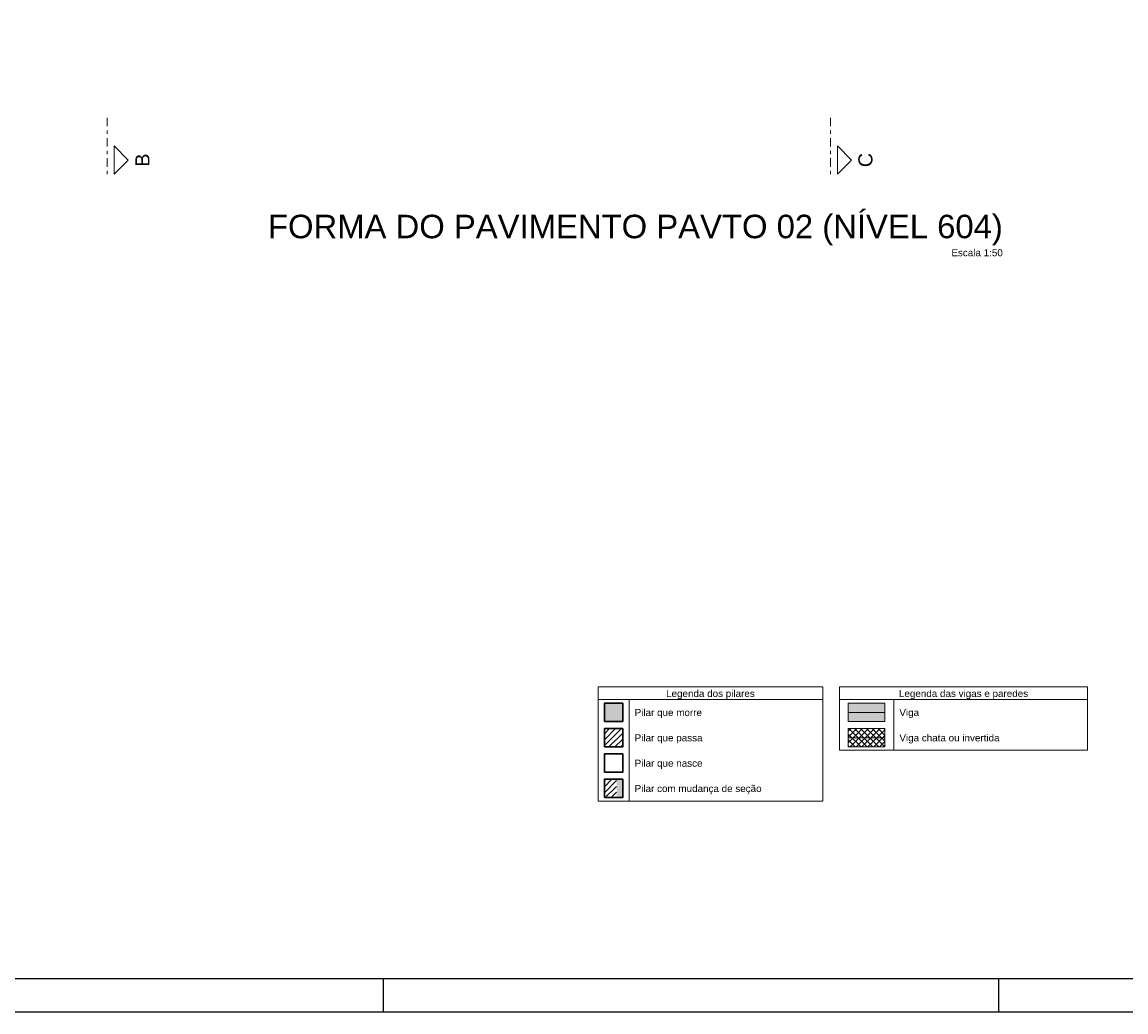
# Model space of a CAD drawing. Header units: millimetres. Extents: x 0 to 119, y 0 to 84.
# Tile 23 of 42: x 53 to 86, y 0 to 30. Entities that reach past the tile are written whole.
import ezdxf

# ---------------------------------------------------------------- set-up
doc = ezdxf.new("R2010")
doc.units = ezdxf.units.MM
doc.header["$MEASUREMENT"] = 0
doc.linetypes.add('DASHDOT', pattern=[2.54, 1.27, -0.635, 0, -0.635])
doc.linetypes.add('NULL', pattern=[0])
for name, color, linetype, lineweight in [('FO-Cortes', 9, 'DASHDOT', 5), ('FO-Eixos', 5, 'Continuous', 5), ('FO-Hachura pilar que morre', 106, 'Continuous', 5), ('FO-Hachura pilar que passa', 19, 'Continuous', 5), ('FO-Hachura viga', 43, 'Continuous', 5), ('FO-Hachura viga chata ou invertida', 33, 'Continuous', 5), ('FO-Pilares', 4, 'Continuous', 30), ('FO-Textos das vigas', 7, 'Continuous', 5), ('FO-Títulos', 1, 'Continuous', 20), ('FO-Vigas', 1, 'Continuous', 20)]:
    doc.layers.add(name, color=color, linetype=linetype, lineweight=lineweight)
doc.layers.add('SEDUC_MARF', color=1, linetype='Continuous')
doc.layers.add('SEDUC_MARGG', color=7, linetype='Continuous')
doc.styles.add('Arial', font='txt')

msp = doc.modelspace()

# ---------------------------------------------------------------- hatches: boundary and pattern name
at = {"layer": 'FO-Hachura pilar que morre', "linetype": 'Continuous'}
for points in [[(70.0533, 8.7289), (70.0533, 9.2796), (70.604, 9.2796), (70.604, 8.7289), (70.0533, 8.7289)], [(70.4195, 6.4415), (70.4195, 6.9921), (70.604, 6.9921), (70.604, 6.4415), (70.4195, 6.4415)]]:
    msp.add_hatch(color=106, dxfattribs=at).paths.add_polyline_path(points)
at = {"layer": 'FO-Hachura pilar que passa', "linetype": 'Continuous'}
h = msp.add_hatch(dxfattribs=at)
h.set_pattern_fill('ANSI31', color=19, style=0)
h.paths.add_polyline_path([(70.0533, 7.9664), (70.0533, 8.5171), (70.604, 8.5171), (70.604, 7.9664), (70.0533, 7.9664)])
h = msp.add_hatch(dxfattribs=at)
h.set_pattern_fill('ANSI31', color=19, style=0)
h.paths.add_polyline_path([(70.0533, 6.4415), (70.0533, 6.9921), (70.4195, 6.9921), (70.4195, 6.4415), (70.0533, 6.4415)])
at = {"layer": 'FO-Hachura viga', "linetype": 'Continuous'}
msp.add_hatch(color=43, dxfattribs=at).paths.add_polyline_path([(77.3839, 8.7289), (77.3839, 9.2796), (78.4853, 9.2796), (78.4853, 8.7289), (77.3839, 8.7289)])
at = {"layer": 'FO-Hachura viga chata ou invertida', "linetype": 'Continuous'}
h = msp.add_hatch(dxfattribs=at)
h.set_pattern_fill('ANSI37', color=33, style=0)
h.paths.add_polyline_path([(77.3839, 7.9664), (77.3839, 8.5171), (78.4853, 8.5171), (78.4853, 7.9664), (77.3839, 7.9664)])

# ---------------------------------------------------------------- linework, layer by layer
at = {"layer": 'FO-Cortes', "ltscale": 0.2}
for p, q in [((55.1117, 26.8788), (55.1117, 25.1844)), ((76.845, 26.8788), (76.845, 25.1844))]:
    msp.add_line(p, q, dxfattribs=at)
at = {"layer": 'FO-Cortes', "linetype": 'Continuous', "ltscale": 0.2}
for points in [[(55.3235, 25.1844), (55.3235, 26.0316), (55.7471, 25.608), (55.3235, 25.1844)], [(77.0568, 25.1844), (77.0568, 26.0316), (77.4804, 25.608), (77.0568, 25.1844)]]:
    msp.add_lwpolyline(points, close=True, dxfattribs=at)
at = {"layer": 'FO-Eixos'}
for p, q in [((77.3839, 9.0042), (78.4853, 9.0042)), ((77.3839, 8.2418), (78.4853, 8.2418))]:
    msp.add_line(p, q, dxfattribs=at)
at = {"layer": 'FO-Pilares'}
for points in [[(70.0533, 8.7289), (70.0533, 9.2796), (70.604, 9.2796), (70.604, 8.7289), (70.0533, 8.7289)], [(70.0533, 7.9664), (70.0533, 8.5171), (70.604, 8.5171), (70.604, 7.9664), (70.0533, 7.9664)], [(70.0533, 7.2039), (70.0533, 7.7546), (70.604, 7.7546), (70.604, 7.2039), (70.0533, 7.2039)], [(70.0533, 6.4415), (70.0533, 6.9921), (70.604, 6.9921), (70.604, 6.4415), (70.0533, 6.4415)]]:
    msp.add_lwpolyline(points, close=True, dxfattribs=at)
at = {"layer": 'FO-Textos das vigas'}
for p, q in [((69.8627, 9.77), (76.6191, 9.77)), ((69.8627, 9.77), (69.8627, 6.3388)), ((76.6191, 9.77), (76.6191, 6.3388)), ((77.1191, 9.77), (84.5745, 9.77)), ((77.1191, 9.77), (77.1191, 7.8638)), ((84.5745, 9.77), (84.5745, 7.8638)), ((69.8627, 9.3887), (76.6191, 9.3887)), ((70.7946, 9.3887), (70.7946, 6.3388)), ((77.1191, 9.3887), (84.5745, 9.3887)), ((78.75, 9.3887), (78.75, 7.8638)), ((77.1191, 7.8638), (84.5745, 7.8638)), ((69.8627, 6.3388), (76.6191, 6.3388))]:
    msp.add_line(p, q, dxfattribs=at)
at = {"layer": 'FO-Vigas'}
for points in [[(77.3839, 8.7289), (77.3839, 9.2796), (78.4853, 9.2796), (78.4853, 8.7289), (77.3839, 8.7289)], [(77.3839, 7.9664), (77.3839, 8.5171), (78.4853, 8.5171), (78.4853, 7.9664), (77.3839, 7.9664)]]:
    msp.add_lwpolyline(points, close=True, dxfattribs=at)
at = {"layer": 'SEDUC_MARF'}
for p, q in [((63.4015, 1), (63.4015, 0)), ((81.9015, 1), (81.9015, 0))]:
    msp.add_line(p, q, dxfattribs=at)
msp.add_lwpolyline([(118.9, 84.1), (0, 84.1), (0, 0), (118.9, 0)], close=True, dxfattribs=at)
at = {"layer": 'SEDUC_MARGG'}
msp.add_lwpolyline([(2.5, 1), (117.9, 1), (117.9, 83.1), (2.5, 83.1), (2.5, 1)], dxfattribs=at)

# ---------------------------------------------------------------- texts
at = {"layer": 'FO-Cortes', "linetype": 'NULL', "ltscale": 0.2, "char_height": 0.4236, "attachment_point": 8, "rotation": 90.00021, "line_spacing_factor": 0.798, "style": 'Arial'}
for s, insert, width in [('B', (56.3824, 25.6075), 0.773711), ('C', (78.1154, 25.6075), 0.837715)]:
    msp.add_mtext(s, dxfattribs=dict(at, insert=insert, width=width))
at = {"layer": 'FO-Textos das vigas', "linetype": 'NULL', "char_height": 0.2118, "line_spacing_factor": 0.798, "style": 'Arial'}
for s, insert, width, attachment_point in [('Legenda dos pilares', (73.2407, 9.4034), 5.223965, 8), ('Legenda das vigas e paredes', (80.8467, 9.4034), 7.610234, 8), ('Pilar que morre', (70.9637, 8.8314), 3.964844, 7), ('Viga', (78.9197, 8.8314), 1.16085, 7), ('Pilar que passa', (70.9637, 8.0694), 3.997979, 7), ('Viga chata ou invertida', (78.9197, 8.0694), 5.900537, 7), ('Pilar que nasce', (70.9637, 7.3064), 3.997979, 7), ('Pilar com mudança de seção', (70.9637, 6.5444), 7.479395, 7)]:
    msp.add_mtext(s, dxfattribs=dict(at, insert=insert, width=width, attachment_point=attachment_point))
at = {"layer": 'FO-Títulos', "linetype": 'NULL', "attachment_point": 9, "line_spacing_factor": 0.798, "style": 'Arial'}
for s, insert, char_height, width in [('FORMA DO PAVIMENTO PAVTO 02 (NÍVEL 604)', (82.0278, 23.0455), 0.706, 44.340205), ('Escala 1:50', (82.0278, 22.7134), 0.2118, 3.03084)]:
    msp.add_mtext(s, dxfattribs=dict(at, insert=insert, char_height=char_height, width=width))

doc.saveas('drawing.dxf')
